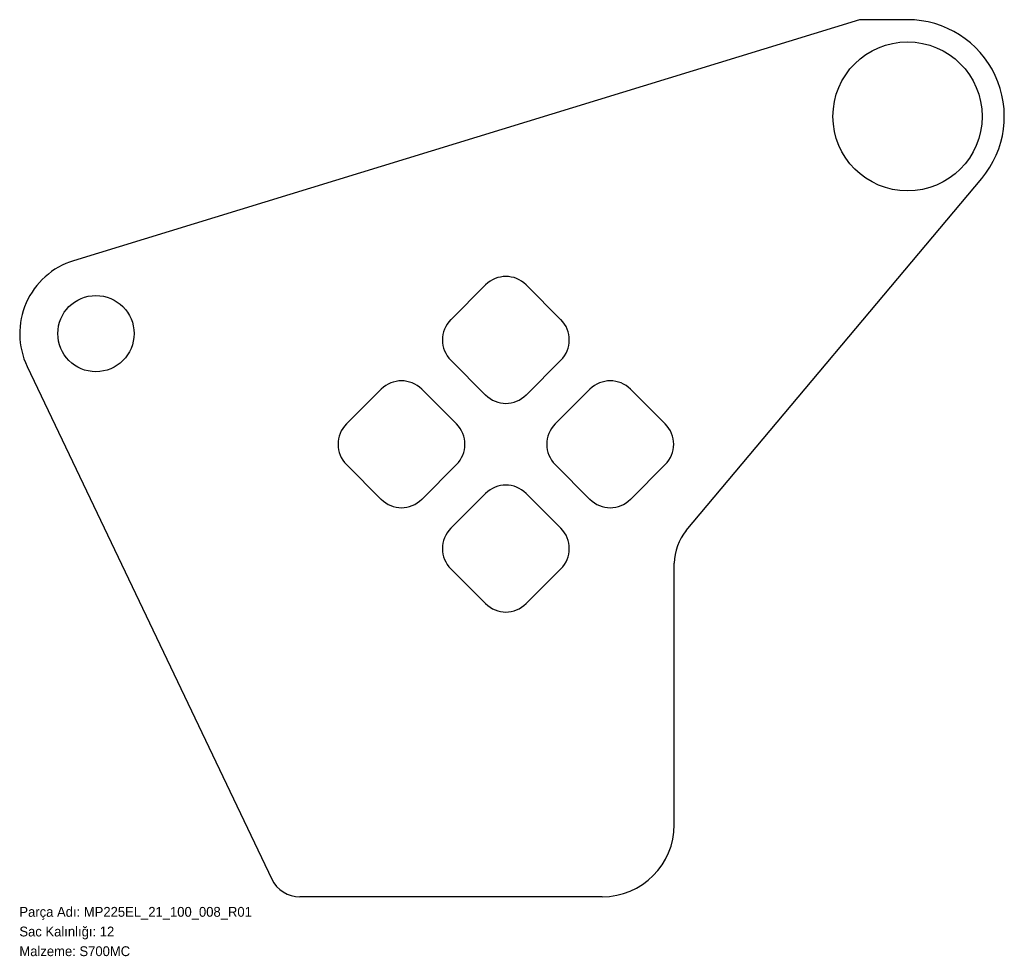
# Model space of a CAD drawing. Header units: millimetres. Extents: x 0 to 1201, y -72 to 1071.
import ezdxf

# ---------------------------------------------------------------- set-up
doc = ezdxf.new("R2010")
doc.units = ezdxf.units.MM
doc.linetypes.add('SLD-Katı', pattern=[0])
doc.linetypes.add('SLD-Sürekli', pattern=[0])
doc.layers.add('METIN', color=96, linetype='SLD-Katı')
doc.styles.add('SLDTEXTSTYLE0', font='ARIAL.TTF', dxfattribs={"width": 0.948, "bigfont": 'bigfont'})
doc.styles.add('SLDTEXTSTYLE1', font='ARIAL.TTF', dxfattribs={"width": 0.948})

msp = doc.modelspace()

# ---------------------------------------------------------------- linework, layer by layer
at = {"color": 7, "linetype": 'SLD-Sürekli', "lineweight": 25}
for p, q in [((1024.8, 1070.5), (66.1, 776.4)), ((1083.4, 1070.5), (1024.8, 1070.5)), ((813.4, 447.2), (1173.8, 876.7)), ((568.7, 747), (526.2, 704.5)), ((660.6, 704.5), (618.1, 747)), ((526.2, 655), (568.7, 612.6)), ((618.1, 612.6), (660.6, 655)), ((9.5, 647.5), (307.8, 22)), ((441.4, 619.7), (398.9, 577.3)), ((533.3, 577.3), (490.9, 619.7)), ((695.9, 619.7), (653.5, 577.3)), ((787.9, 577.3), (745.4, 619.7)), ((398.9, 527.8), (441.4, 485.3)), ((490.9, 485.3), (533.3, 527.8)), ((653.5, 527.8), (695.9, 485.3)), ((745.4, 485.3), (787.9, 527.8)), ((568.7, 492.4), (526.2, 450)), ((660.6, 450), (618.1, 492.4)), ((526.2, 400.5), (568.7, 358.1)), ((618.1, 358.1), (660.6, 400.5)), ((798.9, 88.4), (798.9, 407.3)), ((710.9, 0.4), (342.1, 0.4))]:
    msp.add_line(p, q, dxfattribs=at)
for centre, radius in [((1083.4, 952.5), 91), ((93.4, 687.5), 46.5)]:
    msp.add_circle(centre, radius, dxfattribs=at)
for centre, radius, start, end in [((1083.4, 952.5), 118, 320, 90), ((93.4, 687.5), 93, 107.0546, 205.5), ((593.4, 722.2), 35, 45, 135), ((551, 679.8), 35, 135, 225), ((635.8, 679.8), 35, 315, 45), ((466.1, 594.9), 35, 45, 135), ((720.7, 594.9), 35, 45, 135), ((593.4, 637.4), 35, 225, 315), ((423.7, 552.5), 35, 135, 225), ((508.5, 552.5), 35, 315, 45), ((678.3, 552.5), 35, 135, 225), ((763.1, 552.5), 35, 315, 45), ((593.4, 467.7), 35, 45, 135), ((466.1, 510.1), 35, 225, 315), ((720.7, 510.1), 35, 225, 315), ((551, 425.2), 35, 135, 225), ((635.8, 425.2), 35, 315, 45), ((860.9, 407.3), 62, 140, 180), ((593.4, 382.8), 35, 225, 315), ((710.9, 88.4), 88, 270, 0), ((342.1, 38.4), 38, 205.5, 270)]:
    msp.add_arc(centre, radius, start, end, dxfattribs=at)

# ---------------------------------------------------------------- texts
at = {"layer": 'METIN', "char_height": 12, "attachment_point": 1}
for s, insert, style in [('Parça Adı: MP225EL_21_100_008_R01', (0, -12), 'SLDTEXTSTYLE0'), ('Sac Kalınlığı: 12', (0, -36), 'SLDTEXTSTYLE0'), ('Malzeme: S700MC', (0, -60), 'SLDTEXTSTYLE1')]:
    msp.add_mtext(s, dxfattribs=dict(at, insert=insert, style=style))

doc.saveas('drawing.dxf')
